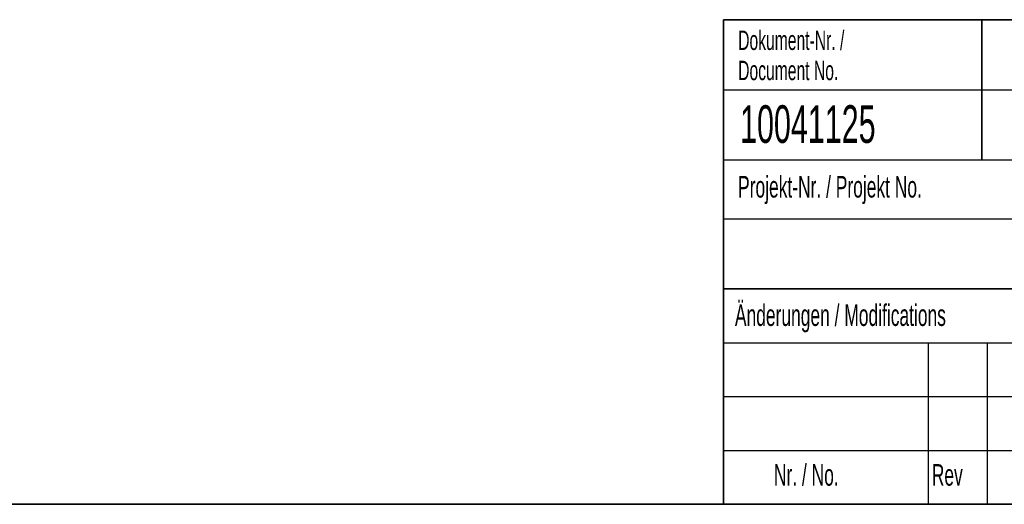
# Model space of a CAD drawing. Header units: millimetres. Extents: x 5 to 414, y 6 to 290.
# Tile 5 of 107: x 76 to 167, y 6 to 51. Entities that reach past the tile are written whole.
import ezdxf

# ---------------------------------------------------------------- set-up
doc = ezdxf.new("R2010")
doc.units = ezdxf.units.MM
doc.layers.add('SLD-0', color=7, linetype='Continuous')
doc.styles.add('SLDTEXTSTYLE0', font='TXT', dxfattribs={"width": 0.605})

msp = doc.modelspace()

# ---------------------------------------------------------------- linework, layer by layer
at = {"layer": 'SLD-0', "lineweight": 35}
for p, q in [((141, 51), (414, 51)), ((141, 51), (141, 6)), ((165, 51), (165, 38)), ((141, 26), (208.5, 26)), ((20, 6), (414, 6))]:
    msp.add_line(p, q, dxfattribs=at)
at = {"layer": 'SLD-0'}
for p, q in [((141, 44.5), (208.5, 44.5)), ((141, 32.5), (208.5, 32.5)), ((141, 21), (208.5, 21)), ((160, 21), (160, 6)), ((165.5, 21), (165.5, 6)), ((141, 16), (208.5, 16)), ((141, 11), (208.5, 11))]:
    msp.add_line(p, q, dxfattribs=at)
at = {"layer": 'SLD-0', "lineweight": 25}
msp.add_line((141, 38), (208.5, 38), dxfattribs=at)

# ---------------------------------------------------------------- texts
at = {"layer": 'SLD-0', "attachment_point": 1, "style": 'SLDTEXTSTYLE0'}
for s, insert, char_height in [('Dokument-Nr. /', (142.354, 49.9891), 1.8), ('Dokument-Nr. /', (142.354, 49.9891), 1.8), ('Document No.', (142.354, 47.1891), 1.8), ('Document No.', (142.354, 47.1891), 1.8), ('10041125', (142.5297, 43.0581), 3.5), ('10041125', (142.5297, 43.0581), 3.5), ('Projekt-Nr. / Projekt No.', (142.3454, 36.4834), 2), ('Projekt-Nr. / Projekt No.', (142.3454, 36.4834), 2), ('Änderungen / Modifications', (142.0531, 24.5619), 2), ('Änderungen / Modifications', (142.0531, 24.5619), 2), ('Nr. / No.', (145.6755, 9.729), 2), ('Nr. / No.', (145.6755, 9.729), 2), ('Rev', (160.3512, 9.729), 2), ('Rev', (160.3512, 9.729), 2)]:
    msp.add_mtext(s, dxfattribs=dict(at, insert=insert, char_height=char_height))

doc.saveas('drawing.dxf')
